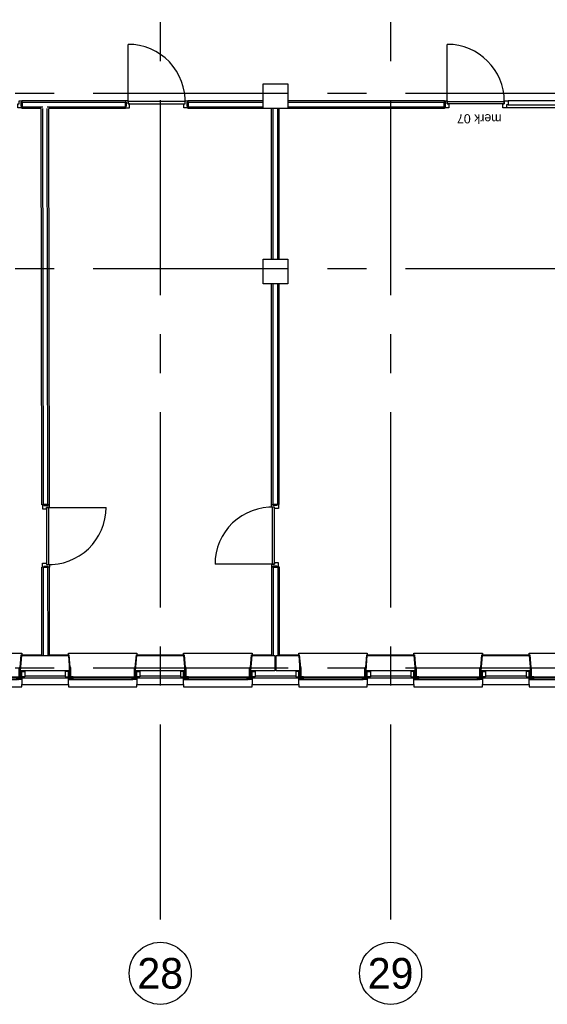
# Model space of a CAD drawing. Header units: millimetres. Extents: x -3528 to 120637, y -30575 to 25397.
# Tile 10 of 24: x 98962 to 107551, y -25886 to -9864. Entities that reach past the tile are written whole.
import ezdxf
from ezdxf.enums import TextEntityAlignment as Align

# ---------------------------------------------------------------- set-up
doc = ezdxf.new("R2010")
doc.units = ezdxf.units.MM
doc.header["$LTSCALE"] = 100
doc.header["$MEASUREMENT"] = 0
doc.linetypes.add('CENTER', pattern=[50.8, 31.75, -6.35, 6.35, -6.35])
doc.layers.get('0').update_dxf_attribs({"linetype": 'CONTINUOUS'})
for name, color, linetype in [('AL21----_BUITENWAND', 3, 'CONTINUOUS'), ('AL22----_BINNENWAND', 2, 'CONTINUOUS'), ('AL28----_CONSTRUCTIES', 4, 'CONTINUOUS'), ('AL31----_BUITENKOZIJN', 1, 'CONTINUOUS'), ('AL31----_BUITENKOZIJN_MERKCODE', 1, 'CONTINUOUS'), ('AL32----_BINNENKOZIJN', 1, 'CONTINUOUS'), ('AL42----_PLEISTERWERK', 8, 'CONTINUOUS'), ('BL$7----_STRAMIEN', 8, 'CONTINUOUS')]:
    doc.layers.add(name, color=color, linetype=linetype)
doc.styles.add('02_100', font='B-GBP.shx', dxfattribs={"height": 250})
doc.styles.add('03_200', font='B-GBP.shx', dxfattribs={"height": 700})
doc.styles.add('B-01', font='b-gbp')

# ---------------------------------------------------------------- blocks, each defined once
blk = doc.blocks.new('PH31-002')
at = {"color": 0, "linetype": 'ByBlock', "lineweight": -2}
for p, q in [((20, -95), (20, 55)), ((37, 55), (20, 55)), ((40, 52), (37, 55)), ((40, -95), (40, 52)), ((1075, 52), (1078, 55)), ((1075, -95), (1075, 52)), ((1078, 55), (1095, 55)), ((1095, -95), (1095, 55)), ((0, -128), (0, -10)), ((17, -10), (0, -10)), ((0, -128), (20, -128)), ((20, -13), (17, -10)), ((20, -128), (20, -13)), ((20, -95), (32, -95)), ((32, -97), (29, -97)), ((29, -98), (29, -97)), ((67, -140), (1048, -140)), ((72, -95), (1043, -95)), ((1095, -95), (1083, -95)), ((1083, -97), (1086, -97)), ((1086, -98), (1086, -97)), ((1095, -13), (1098, -10)), ((1095, -128), (1095, -13)), ((1115, -128), (1095, -128)), ((1098, -10), (1115, -10)), ((1115, -128), (1115, -10))]:
    blk.add_line(p, q, dxfattribs=at)
for points in [[(0, -98), (0, -10), (-50, -10), (-50, -98)], [(37, -138), (37, -122), (35, -122), (35, -138)], [(49, -138), (49, -122), (51, -122), (51, -138)], [(61, -135), (1053, -135), (1053, -105), (61, -105)], [(78, -110), (61, -110), (61, -130), (78, -130)], [(1037, -110), (1053, -110), (1053, -130), (1037, -130)], [(1066, -138), (1066, -122), (1064, -122), (1064, -138)], [(1078, -138), (1078, -122), (1080, -122), (1080, -138)], [(1115, -98), (1115, -10), (1165, -10), (1165, -98)]]:
    blk.add_lwpolyline(points, close=True, dxfattribs=at)
for points in [[(7, -135), (10, -135), (10, -137), (9, -137)], [(7, -135), (7, -140)], [(7, -140), (79, -140)], [(9, -137), (9, -138)], [(9, -138), (32, -138)], [(27, -95), (27, -100)], [(79, -95), (27, -95)], [(27, -100), (30, -100), (30, -98), (29, -98)], [(32, -122), (32, -97)], [(32, -122), (32, -127)], [(32, -127), (35, -127), (35, -125), (34, -125)], [(32, -135), (35, -135), (35, -137), (34, -137)], [(32, -135), (32, -138)], [(52, -97), (34, -97)], [(34, -120), (34, -97)], [(34, -120), (52, -120)], [(34, -122), (52, -122)], [(34, -122), (34, -125)], [(34, -137), (34, -138)], [(34, -138), (52, -138)], [(54, -127), (51, -127), (51, -125), (52, -125)], [(54, -135), (51, -135), (51, -137), (52, -137)], [(52, -120), (52, -97)], [(52, -122), (52, -125)], [(52, -137), (52, -138)], [(77, -97), (54, -97)], [(54, -122), (54, -97)], [(54, -122), (54, -127)], [(54, -135), (54, -138)], [(54, -138), (77, -138)], [(79, -105), (76, -105), (76, -103), (77, -103)], [(79, -135), (76, -135), (76, -137), (77, -137)], [(77, -97), (77, -103)], [(77, -137), (77, -138)], [(1048, -110), (78, -110)], [(78, -130), (1048, -130)], [(79, -95), (79, -105)], [(79, -135), (79, -140)], [(1036, -95), (1036, -105)], [(1036, -95), (1088, -95)], [(1036, -105), (1039, -105), (1039, -103), (1038, -103)], [(1036, -135), (1039, -135), (1039, -137), (1038, -137)], [(1036, -135), (1036, -140)], [(1108, -140), (1036, -140)], [(1038, -97), (1061, -97)], [(1038, -97), (1038, -103)], [(1038, -137), (1038, -138)], [(1061, -138), (1038, -138)], [(1061, -122), (1061, -97)], [(1061, -122), (1061, -127)], [(1061, -127), (1064, -127), (1064, -125), (1063, -125)], [(1061, -135), (1064, -135), (1064, -137), (1063, -137)], [(1061, -135), (1061, -138)], [(1063, -120), (1063, -97)], [(1063, -97), (1081, -97)], [(1081, -120), (1063, -120)], [(1063, -122), (1063, -125)], [(1081, -122), (1063, -122)], [(1063, -137), (1063, -138)], [(1081, -138), (1063, -138)], [(1083, -127), (1080, -127), (1080, -125), (1081, -125)], [(1083, -135), (1080, -135), (1080, -137), (1081, -137)], [(1081, -120), (1081, -97)], [(1081, -122), (1081, -125)], [(1081, -137), (1081, -138)], [(1083, -122), (1083, -97)], [(1083, -122), (1083, -127)], [(1083, -135), (1083, -138)], [(1106, -138), (1083, -138)], [(1088, -100), (1085, -100), (1085, -98), (1086, -98)], [(1088, -95), (1088, -100)], [(1108, -135), (1105, -135), (1105, -137), (1106, -137)], [(1106, -137), (1106, -138)], [(1108, -135), (1108, -140)]]:
    blk.add_lwpolyline(points, dxfattribs=at)
at = {"color": 0, "linetype": 'ByBlock', "lineweight": -2, "style": '02_100', "flags": 8}
blk.add_attdef('MERK', text='', height=160, dxfattribs=at).set_placement((308, -387), align=Align.CENTER)
blk = doc.blocks.new('MERK7')
at = {"color": 0, "linetype": 'ByBlock', "lineweight": -2}
for p, q in [((49, 0), (1483, 0)), ((1458, -50), (74, -50)), ((74, -114), (1458, -114)), ((2451, -104), (2451, -1034))]:
    blk.add_line(p, q, dxfattribs=at)
for points in [[(7, -15), (7, 0), (49, 0), (49, -50), (74, -50), (74, -114), (7, -114), (7, -99), (17, -99), (17, -15)], [(1546, 0), (1546, -64), (1521, -64), (1521, -114), (1458, -114), (1458, -50), (1483, -50), (1483, 0)], [(2493, -99), (2493, -114), (2451, -114), (2451, -64), (2426, -64), (2426, 0), (2493, 0), (2493, -15), (2483, -15), (2483, -99)], [(0, -99), (0, -15), (17, -15), (17, -99)], [(1521, -64), (2451, -64), (2451, -104), (1521, -104)], [(2500, -15), (2500, -99), (2483, -99), (2483, -15)]]:
    blk.add_lwpolyline(points, close=True, dxfattribs=at)
blk.add_arc((2451, -104), 930, 180, 270, dxfattribs=at)
at = {"color": 0, "linetype": 'ByBlock', "lineweight": -2, "style": 'B-01'}
blk.add_attdef('KOZMERK', (1567, 102), '', height=150, dxfattribs=at)

msp = doc.modelspace()

# ---------------------------------------------------------------- linework, layer by layer
at = {"layer": 'AL21----_BUITENWAND'}
for p, q in [((99045, -20540), (99705, -20540)), ((100920, -20540), (101580, -20540)), ((102795, -20540), (103455, -20540)), ((104670, -20540), (105330, -20540)), ((106545, -20540), (107205, -20540))]:
    msp.add_line(p, q, dxfattribs=at)
for points in [[(99775, -20460), (98975, -20460), (98995, -20210), (99755, -20210)], [(101650, -20460), (100850, -20460), (100870, -20210), (101630, -20210)], [(103115, -20460), (102725, -20460), (102745, -20210), (103115, -20210)], [(103135, -20210), (103505, -20210), (103525, -20460), (103135, -20460)], [(105400, -20460), (104600, -20460), (104620, -20210), (105380, -20210)], [(107275, -20460), (106475, -20460), (106495, -20211), (107255, -20211)], [(98995, -20680), (99755, -20680), (99755, -20580), (98995, -20580)], [(100870, -20680), (101630, -20680), (101630, -20580), (100870, -20580)], [(102745, -20680), (103505, -20680), (103505, -20580), (102745, -20580)], [(104620, -20680), (105380, -20680), (105380, -20580), (104620, -20580)], [(106495, -20680), (107255, -20680), (107255, -20580), (106495, -20580)]]:
    msp.add_lwpolyline(points, close=True, dxfattribs=at)
at = {"layer": 'AL22----_BINNENWAND'}
for p, q in [((100685, -11185), (98997, -11185)), ((100678, -11210), (98997, -11210)), ((101657, -11210), (101657, -11210)), ((102925, -11185), (101699, -11185)), ((102925, -11210), (101706, -11210)), ((105879, -11185), (103325, -11185)), ((105872, -11210), (103325, -11210)), ((99337, -11285), (98997, -11285)), ((98997, -11285), (98997, -11310)), ((99312, -11310), (98997, -11310)), ((99323, -17759), (99312, -11310)), ((99348, -17759), (99337, -11310)), ((100685, -11285), (99412, -11285)), ((99423, -17752), (99412, -11310)), ((100685, -11310), (99437, -11310)), ((99448, -17759), (99437, -11310)), ((100685, -11285), (100685, -11310)), ((102925, -11285), (101699, -11285)), ((101699, -11285), (101699, -11310)), ((102925, -11310), (101699, -11310)), ((103062, -13760), (103062, -11310)), ((103087, -13760), (103087, -11310)), ((103162, -13760), (103162, -11310)), ((103187, -13760), (103187, -11310)), ((105879, -11285), (103325, -11285)), ((105879, -11310), (103325, -11310)), ((105879, -11285), (105879, -11310)), ((103062, -17753), (103062, -14160)), ((103087, -17746), (103087, -14160)), ((103162, -17753), (103162, -14160)), ((103187, -17753), (103187, -14160)), ((99348, -17759), (99323, -17759)), ((103162, -17753), (103187, -17753)), ((103087, -17795), (103087, -17795)), ((99423, -18731), (99423, -18731)), ((99325, -20200), (99323, -18773)), ((99348, -18773), (99323, -18773)), ((99350, -20200), (99348, -18773)), ((99425, -20200), (99423, -18780)), ((99450, -20200), (99448, -18773)), ((103062, -18767), (103063, -20200)), ((103087, -18774), (103088, -20200)), ((103162, -18767), (103187, -18767)), ((103162, -18767), (103163, -20200)), ((103187, -18767), (103187, -20200))]:
    msp.add_line(p, q, dxfattribs=at)
at = {"layer": 'AL28----_CONSTRUCTIES'}
for points in [[(102925, -10910), (103325, -10910), (103325, -11310), (102925, -11310), (102925, -10910)], [(102925, -13760), (103325, -13760), (103325, -14160), (102925, -14160), (102925, -13760)]]:
    msp.add_lwpolyline(points, dxfattribs=at)
at = {"layer": 'AL31----_BUITENKOZIJN'}
for points in [[(97880, -20210), (97880, -20170), (98995, -20170), (98995, -20210)], [(99755, -20210), (99755, -20170), (100870, -20170), (100870, -20210)], [(101630, -20210), (101630, -20170), (102745, -20170), (102745, -20210)], [(103505, -20210), (103505, -20170), (104620, -20170), (104620, -20210)], [(105380, -20210), (105380, -20170), (106495, -20170), (106495, -20210)], [(107255, -20210), (107255, -20170), (108370, -20170), (108370, -20210)], [(97880, -20680), (97880, -20720), (98995, -20720), (98995, -20680)], [(99755, -20680), (99755, -20720), (100870, -20720), (100870, -20680)], [(101630, -20680), (101630, -20720), (102745, -20720), (102745, -20680)], [(103505, -20680), (103505, -20720), (104620, -20720), (104620, -20680)], [(105380, -20680), (105380, -20720), (106495, -20720), (106495, -20680)], [(107255, -20680), (107255, -20720), (108370, -20720), (108370, -20680)]]:
    msp.add_lwpolyline(points, dxfattribs=at)
at = {"layer": 'AL32----_BINNENKOZIJN', "linetype": 'ByBlock', "lineweight": -2}
for p, q in [((100727, -11195), (100727, -10265)), ((99438, -17801), (100368, -17801)), ((103072, -18725), (102142, -18725))]:
    msp.add_line(p, q, dxfattribs=at)
for points in [[(98997, -11299), (98930, -11299), (98930, -11235), (98955, -11235), (98955, -11185), (98997, -11185), (98997, -11208), (98987, -11208), (98987, -11276), (98997, -11276)], [(99004, -11276), (98987, -11276), (98987, -11208), (99004, -11208)], [(100678, -11276), (100695, -11276), (100695, -11208), (100678, -11208)], [(100685, -11299), (100752, -11299), (100752, -11235), (100727, -11235), (100727, -11185), (100685, -11185), (100685, -11208), (100695, -11208), (100695, -11276), (100685, -11276)], [(100727, -11235), (101657, -11235), (101657, -11195), (100727, -11195)], [(101699, -11299), (101632, -11299), (101632, -11235), (101657, -11235), (101657, -11185), (101699, -11185), (101699, -11208), (101689, -11208), (101689, -11276), (101699, -11276)], [(101706, -11276), (101689, -11276), (101689, -11208), (101706, -11208)], [(99334, -17759), (99334, -17826), (99398, -17826), (99398, -17801), (99448, -17801), (99448, -17759), (99425, -17759), (99425, -17769), (99357, -17769), (99357, -17759)], [(99357, -17752), (99357, -17769), (99425, -17769), (99425, -17752)], [(103176, -17753), (103176, -17820), (103112, -17820), (103112, -17795), (103062, -17795), (103062, -17753), (103085, -17753), (103085, -17763), (103153, -17763), (103153, -17753)], [(103153, -17746), (103153, -17763), (103085, -17763), (103085, -17746)], [(99398, -17801), (99398, -18731), (99438, -18731), (99438, -17801)], [(103112, -18725), (103112, -17795), (103072, -17795), (103072, -18725)], [(99334, -18773), (99334, -18706), (99398, -18706), (99398, -18731), (99448, -18731), (99448, -18773), (99425, -18773), (99425, -18763), (99357, -18763), (99357, -18773)], [(103176, -18767), (103176, -18700), (103112, -18700), (103112, -18725), (103062, -18725), (103062, -18767), (103085, -18767), (103085, -18757), (103153, -18757), (103153, -18767)], [(99357, -18780), (99357, -18763), (99425, -18763), (99425, -18780)], [(103153, -18774), (103153, -18757), (103085, -18757), (103085, -18774)]]:
    msp.add_lwpolyline(points, close=True, dxfattribs=at)
for centre, start, end in [((100727, -11195), 357.5349, 90), ((99438, -17801), 267.5349, 0), ((103072, -18725), 87.5349, 180)]:
    msp.add_arc(centre, 930, start, end, dxfattribs=at)
at = {"layer": 'AL42----_PLEISTERWERK'}
for points in [[(98969, -20405), (98986, -20200), (99325, -20200)], [(99450, -20200), (99764, -20200), (99781, -20405)], [(100844, -20405), (100861, -20200), (101639, -20200), (101656, -20405)], [(102719, -20405), (102736, -20200), (103062, -20200)], [(103187, -20200), (103514, -20200), (103531, -20405)], [(104594, -20405), (104611, -20200), (105389, -20200), (105406, -20405)], [(106469, -20405), (106486, -20200), (107264, -20200), (107281, -20405)]]:
    msp.add_lwpolyline(points, dxfattribs=at)
at = {"layer": 'BL$7----_STRAMIEN', "linetype": 'CENTER'}
for p, q in [((101250, 24388), (101250, -24827)), ((105000, 24388), (105000, -24827)), ((90000, -11060), (119628, -11060)), ((90000, -13910), (119628, -13910)), ((90000, -20410), (119628, -20410))]:
    msp.add_line(p, q, dxfattribs=at)
at = {"layer": 'BL$7----_STRAMIEN', "linetype": 'Continuous'}
for centre in [(101250, -25382), (105000, -25382)]:
    msp.add_circle(centre, 505, dxfattribs=at)

# ---------------------------------------------------------------- block references
at = {"layer": 'AL31----_BUITENKOZIJN'}
for p in [(97880, -20460), (99755, -20460), (101630, -20460), (103505, -20460), (105380, -20460), (107255, -20460)]:
    msp.add_blockref('PH31-002', p, dxfattribs=at)
at = {"layer": 'AL32----_BINNENKOZIJN'}
ref = msp.add_blockref('MERK7', (108372, -11299), dxfattribs=dict(at, rotation=180))
ref.add_attrib('KOZMERK', 'merk 07', (106805, -11401), dxfattribs={"layer": 'AL31----_BUITENKOZIJN_MERKCODE', "height": 150, "rotation": 180, "style": 'B-01'})

# ---------------------------------------------------------------- texts
at = {"layer": 'BL$7----_STRAMIEN', "style": '03_200'}
for s, p in [('28', (101250, -25382)), ('29', (105000, -25382))]:
    msp.add_text(s, height=500, dxfattribs=at).set_placement(p, align=Align.MIDDLE)

doc.saveas('drawing.dxf')
